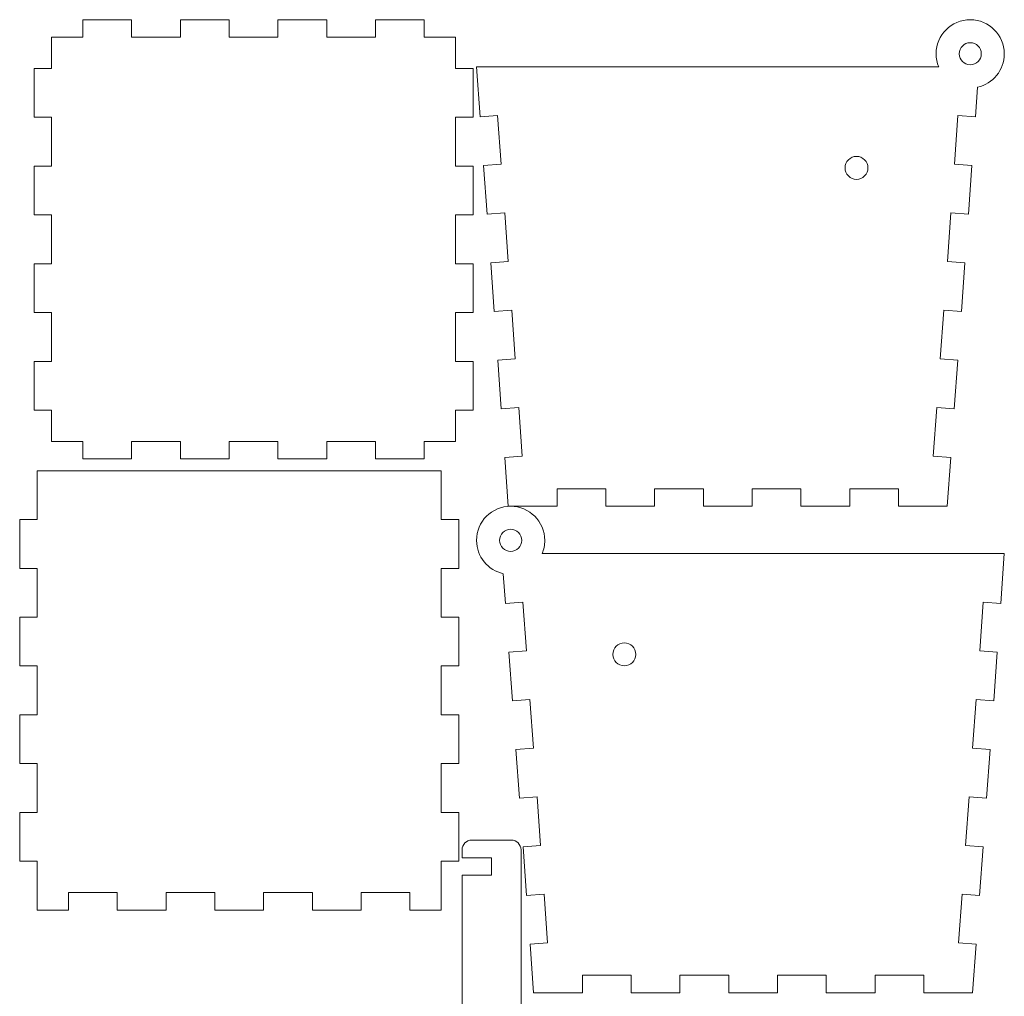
# Model space of a CAD drawing. Header units: centimetres. Extents: x -8.4 to 8.4, y -18.6 to 18.6.
# Tile 4 of 4: x -8.4 to 8.4, y 1.9 to 18.6. Entities that reach past the tile are written whole.
import ezdxf

# ---------------------------------------------------------------- set-up
doc = ezdxf.new("R2010")
doc.units = ezdxf.units.CM
doc.header["$MEASUREMENT"] = 0
doc.layers.add('layer 1', color=7, linetype='Continuous')

msp = doc.modelspace()

# ---------------------------------------------------------------- linework, layer by layer
at = {"layer": 'layer 1', "color": 242, "lineweight": 9}
for points, knots in [([(-0.96462, 14.39684), (-0.96462, 14.39684), (-0.66462, 14.39684), (-0.66462, 14.39684), (-0.66462, 14.39684), (-0.66462, 14.39684), (-0.66462, 13.5635), (-0.66462, 13.5635), (-0.66462, 13.5635), (-0.66462, 13.5635), (-0.96462, 13.5635), (-0.96462, 13.5635), (-0.96462, 13.5635), (-0.96462, 13.5635), (-0.96462, 12.73017), (-0.96462, 12.73017), (-0.96462, 12.73017), (-0.96462, 12.73017), (-0.66462, 12.73017), (-0.66462, 12.73017), (-0.66462, 12.73017), (-0.66462, 12.73017), (-0.66462, 11.89683), (-0.66462, 11.89683), (-0.66462, 11.89683), (-0.66462, 11.89683), (-0.96462, 11.89683), (-0.96462, 11.89683), (-0.96462, 11.89683), (-0.96462, 11.89683), (-0.96462, 11.36349), (-0.96462, 11.36349), (-0.96462, 11.36349), (-0.96462, 11.36349), (-1.49796, 11.36349), (-1.49796, 11.36349), (-1.49796, 11.36349), (-1.49796, 11.36349), (-1.49796, 11.06349), (-1.49796, 11.06349), (-1.49796, 11.06349), (-1.49796, 11.06349), (-2.33129, 11.06349), (-2.33129, 11.06349), (-2.33129, 11.06349), (-2.33129, 11.06349), (-2.33129, 11.36349), (-2.33129, 11.36349), (-2.33129, 11.36349), (-2.33129, 11.36349), (-3.16462, 11.36349), (-3.16462, 11.36349), (-3.16462, 11.36349), (-3.16462, 11.36349), (-3.16462, 11.06349), (-3.16462, 11.06349), (-3.16462, 11.06349), (-3.16462, 11.06349), (-3.99795, 11.06349), (-3.99795, 11.06349), (-3.99795, 11.06349), (-3.99795, 11.06349), (-3.99795, 11.36349), (-3.99795, 11.36349), (-3.99795, 11.36349), (-3.99795, 11.36349), (-4.83129, 11.36349), (-4.83129, 11.36349), (-4.83129, 11.36349), (-4.83129, 11.36349), (-4.83129, 11.06349), (-4.83129, 11.06349), (-4.83129, 11.06349), (-4.83129, 11.06349), (-5.66463, 11.06349), (-5.66463, 11.06349), (-5.66463, 11.06349), (-5.66463, 11.06349), (-5.66463, 11.36349), (-5.66463, 11.36349), (-5.66463, 11.36349), (-5.66463, 11.36349), (-6.49796, 11.36349), (-6.49796, 11.36349), (-6.49796, 11.36349), (-6.49796, 11.36349), (-6.49796, 11.06349), (-6.49796, 11.06349), (-6.49796, 11.06349), (-6.49796, 11.06349), (-7.33129, 11.06349), (-7.33129, 11.06349), (-7.33129, 11.06349), (-7.33129, 11.06349), (-7.33129, 11.36349), (-7.33129, 11.36349), (-7.33129, 11.36349), (-7.33129, 11.36349), (-7.86462, 11.36349), (-7.86462, 11.36349), (-7.86462, 11.36349), (-7.86462, 11.36349), (-7.86462, 11.89683), (-7.86462, 11.89683), (-7.86462, 11.89683), (-7.86462, 11.89683), (-8.16462, 11.89683), (-8.16462, 11.89683), (-8.16462, 11.89683), (-8.16462, 11.89683), (-8.16462, 12.73017), (-8.16462, 12.73017), (-8.16462, 12.73017), (-8.16462, 12.73017), (-7.86462, 12.73017), (-7.86462, 12.73017), (-7.86462, 12.73017), (-7.86462, 12.73017), (-7.86462, 13.5635), (-7.86462, 13.5635), (-7.86462, 13.5635), (-7.86462, 13.5635), (-8.16462, 13.5635), (-8.16462, 13.5635), (-8.16462, 13.5635), (-8.16462, 13.5635), (-8.16462, 14.39684), (-8.16462, 14.39684), (-8.16462, 14.39684), (-8.16462, 14.39684), (-7.86462, 14.39684), (-7.86462, 14.39684), (-7.86462, 14.39684), (-7.86462, 14.39684), (-7.86462, 15.23017), (-7.86462, 15.23017), (-7.86462, 15.23017), (-7.86462, 15.23017), (-8.16462, 15.23017), (-8.16462, 15.23017), (-8.16462, 15.23017), (-8.16462, 15.23017), (-8.16462, 16.0635), (-8.16462, 16.0635), (-8.16462, 16.0635), (-8.16462, 16.0635), (-7.86462, 16.0635), (-7.86462, 16.0635), (-7.86462, 16.0635), (-7.86462, 16.0635), (-7.86462, 16.89683), (-7.86462, 16.89683), (-7.86462, 16.89683), (-7.86462, 16.89683), (-8.16462, 16.89683), (-8.16462, 16.89683), (-8.16462, 16.89683), (-8.16462, 16.89683), (-8.16462, 17.73016), (-8.16462, 17.73016), (-8.16462, 17.73016), (-8.16462, 17.73016), (-7.86462, 17.73016), (-7.86462, 17.73016), (-7.86462, 17.73016), (-7.86462, 17.73016), (-7.86462, 18.26351), (-7.86462, 18.26351), (-7.86462, 18.26351), (-7.86462, 18.26351), (-7.33129, 18.26351), (-7.33129, 18.26351), (-7.33129, 18.26351), (-7.33129, 18.26351), (-7.33129, 18.56349), (-7.33129, 18.56349), (-7.33129, 18.56349), (-7.33129, 18.56349), (-6.49796, 18.56349), (-6.49796, 18.56349), (-6.49796, 18.56349), (-6.49796, 18.56349), (-6.49796, 18.26351), (-6.49796, 18.26351), (-6.49796, 18.26351), (-6.49796, 18.26351), (-5.66463, 18.26351), (-5.66463, 18.26351), (-5.66463, 18.26351), (-5.66463, 18.26351), (-5.66463, 18.56349), (-5.66463, 18.56349), (-5.66463, 18.56349), (-5.66463, 18.56349), (-4.83129, 18.56349), (-4.83129, 18.56349), (-4.83129, 18.56349), (-4.83129, 18.56349), (-4.83129, 18.26351), (-4.83129, 18.26351), (-4.83129, 18.26351), (-4.83129, 18.26351), (-3.99795, 18.26351), (-3.99795, 18.26351), (-3.99795, 18.26351), (-3.99795, 18.26351), (-3.99795, 18.56349), (-3.99795, 18.56349), (-3.99795, 18.56349), (-3.99795, 18.56349), (-3.16462, 18.56349), (-3.16462, 18.56349), (-3.16462, 18.56349), (-3.16462, 18.56349), (-3.16462, 18.26351), (-3.16462, 18.26351), (-3.16462, 18.26351), (-3.16462, 18.26351), (-2.33129, 18.26351), (-2.33129, 18.26351), (-2.33129, 18.26351), (-2.33129, 18.26351), (-2.33129, 18.56349), (-2.33129, 18.56349), (-2.33129, 18.56349), (-2.33129, 18.56349), (-1.49796, 18.56349), (-1.49796, 18.56349), (-1.49796, 18.56349), (-1.49796, 18.56349), (-1.49796, 18.26351), (-1.49796, 18.26351), (-1.49796, 18.26351), (-1.49796, 18.26351), (-0.96462, 18.26351), (-0.96462, 18.26351), (-0.96462, 18.26351), (-0.96462, 18.26351), (-0.96462, 17.73016), (-0.96462, 17.73016), (-0.96462, 17.73016), (-0.96462, 17.73016), (-0.66462, 17.73016), (-0.66462, 17.73016), (-0.66462, 17.73016), (-0.66462, 17.73016), (-0.66462, 16.89683), (-0.66462, 16.89683), (-0.66462, 16.89683), (-0.66462, 16.89683), (-0.96462, 16.89683), (-0.96462, 16.89683), (-0.96462, 16.89683), (-0.96462, 16.89683), (-0.96462, 16.0635), (-0.96462, 16.0635), (-0.96462, 16.0635), (-0.96462, 16.0635), (-0.66462, 16.0635), (-0.66462, 16.0635), (-0.66462, 16.0635), (-0.66462, 16.0635), (-0.66462, 15.23017), (-0.66462, 15.23017), (-0.66462, 15.23017), (-0.66462, 15.23017), (-0.96462, 15.23017), (-0.96462, 15.23017), (-0.96462, 15.23017), (-0.96462, 15.23017), (-0.96462, 14.39684), (-0.96462, 14.39684)], [0, 0, 0, 0, 0.01449275, 0.01449275, 0.01449275, 0.01449275, 0.02898551, 0.02898551, 0.02898551, 0.02898551, 0.04347826, 0.04347826, 0.04347826, 0.04347826, 0.05797101, 0.05797101, 0.05797101, 0.05797101, 0.07246377, 0.07246377, 0.07246377, 0.07246377, 0.08695652, 0.08695652, 0.08695652, 0.08695652, 0.10144928, 0.10144928, 0.10144928, 0.10144928, 0.11594203, 0.11594203, 0.11594203, 0.11594203, 0.13043478, 0.13043478, 0.13043478, 0.13043478, 0.14492754, 0.14492754, 0.14492754, 0.14492754, 0.15942029, 0.15942029, 0.15942029, 0.15942029, 0.17391304, 0.17391304, 0.17391304, 0.17391304, 0.1884058, 0.1884058, 0.1884058, 0.1884058, 0.20289855, 0.20289855, 0.20289855, 0.20289855, 0.2173913, 0.2173913, 0.2173913, 0.2173913, 0.23188406, 0.23188406, 0.23188406, 0.23188406, 0.24637681, 0.24637681, 0.24637681, 0.24637681, 0.26086957, 0.26086957, 0.26086957, 0.26086957, 0.27536232, 0.27536232, 0.27536232, 0.27536232, 0.28985507, 0.28985507, 0.28985507, 0.28985507, 0.30434783, 0.30434783, 0.30434783, 0.30434783, 0.31884058, 0.31884058, 0.31884058, 0.31884058, 0.33333333, 0.33333333, 0.33333333, 0.33333333, 0.34782609, 0.34782609, 0.34782609, 0.34782609, 0.36231884, 0.36231884, 0.36231884, 0.36231884, 0.37681159, 0.37681159, 0.37681159, 0.37681159, 0.39130435, 0.39130435, 0.39130435, 0.39130435, 0.4057971, 0.4057971, 0.4057971, 0.4057971, 0.42028986, 0.42028986, 0.42028986, 0.42028986, 0.43478261, 0.43478261, 0.43478261, 0.43478261, 0.44927536, 0.44927536, 0.44927536, 0.44927536, 0.46376812, 0.46376812, 0.46376812, 0.46376812, 0.47826087, 0.47826087, 0.47826087, 0.47826087, 0.49275362, 0.49275362, 0.49275362, 0.49275362, 0.50724638, 0.50724638, 0.50724638, 0.50724638, 0.52173913, 0.52173913, 0.52173913, 0.52173913, 0.53623188, 0.53623188, 0.53623188, 0.53623188, 0.55072464, 0.55072464, 0.55072464, 0.55072464, 0.56521739, 0.56521739, 0.56521739, 0.56521739, 0.57971014, 0.57971014, 0.57971014, 0.57971014, 0.5942029, 0.5942029, 0.5942029, 0.5942029, 0.60869565, 0.60869565, 0.60869565, 0.60869565, 0.62318841, 0.62318841, 0.62318841, 0.62318841, 0.63768116, 0.63768116, 0.63768116, 0.63768116, 0.65217391, 0.65217391, 0.65217391, 0.65217391, 0.66666667, 0.66666667, 0.66666667, 0.66666667, 0.68115942, 0.68115942, 0.68115942, 0.68115942, 0.69565217, 0.69565217, 0.69565217, 0.69565217, 0.71014493, 0.71014493, 0.71014493, 0.71014493, 0.72463768, 0.72463768, 0.72463768, 0.72463768, 0.73913043, 0.73913043, 0.73913043, 0.73913043, 0.75362319, 0.75362319, 0.75362319, 0.75362319, 0.76811594, 0.76811594, 0.76811594, 0.76811594, 0.7826087, 0.7826087, 0.7826087, 0.7826087, 0.79710145, 0.79710145, 0.79710145, 0.79710145, 0.8115942, 0.8115942, 0.8115942, 0.8115942, 0.82608696, 0.82608696, 0.82608696, 0.82608696, 0.84057971, 0.84057971, 0.84057971, 0.84057971, 0.85507246, 0.85507246, 0.85507246, 0.85507246, 0.86956522, 0.86956522, 0.86956522, 0.86956522, 0.88405797, 0.88405797, 0.88405797, 0.88405797, 0.89855072, 0.89855072, 0.89855072, 0.89855072, 0.91304348, 0.91304348, 0.91304348, 0.91304348, 0.92753623, 0.92753623, 0.92753623, 0.92753623, 0.94202899, 0.94202899, 0.94202899, 0.94202899, 0.95652174, 0.95652174, 0.95652174, 0.95652174, 0.97101449, 0.97101449, 0.97101449, 0.97101449, 1, 1, 1, 1]), ([(7.95245, 17.41198), (7.95245, 17.41198), (7.91595, 16.90532), (7.91595, 16.90532), (7.91595, 16.90532), (7.91595, 16.90532), (7.61673, 16.92692), (7.61673, 16.92692), (7.61673, 16.92692), (7.61673, 16.92692), (7.5567, 16.09576), (7.5567, 16.09576), (7.5567, 16.09576), (7.5567, 16.09576), (7.85592, 16.07414), (7.85592, 16.07414), (7.85592, 16.07414), (7.85592, 16.07414), (7.79589, 15.24298), (7.79589, 15.24298), (7.79589, 15.24298), (7.79589, 15.24298), (7.49667, 15.26458), (7.49667, 15.26458), (7.49667, 15.26458), (7.49667, 15.26458), (7.43665, 14.43342), (7.43665, 14.43342), (7.43665, 14.43342), (7.43665, 14.43342), (7.73587, 14.41181), (7.73587, 14.41181), (7.73587, 14.41181), (7.73587, 14.41181), (7.67584, 13.58064), (7.67584, 13.58064), (7.67584, 13.58064), (7.67584, 13.58064), (7.37662, 13.60226), (7.37662, 13.60226), (7.37662, 13.60226), (7.37662, 13.60226), (7.31659, 12.77108), (7.31659, 12.77108), (7.31659, 12.77108), (7.31659, 12.77108), (7.61581, 12.74948), (7.61581, 12.74948), (7.61581, 12.74948), (7.61581, 12.74948), (7.55577, 11.91831), (7.55577, 11.91831), (7.55577, 11.91831), (7.55577, 11.91831), (7.25656, 11.93992), (7.25656, 11.93992), (7.25656, 11.93992), (7.25656, 11.93992), (7.19654, 11.10875), (7.19654, 11.10875), (7.19654, 11.10875), (7.19654, 11.10875), (7.49576, 11.08713), (7.49576, 11.08713), (7.49576, 11.08713), (7.49576, 11.08713), (7.43573, 10.25597), (7.43573, 10.25597), (7.43573, 10.25597), (7.43573, 10.25597), (7.13573, 10.25597), (7.13573, 10.25597), (7.13573, 10.25597), (7.13573, 10.25597), (6.60239, 10.25597), (6.60239, 10.25597), (6.60239, 10.25597), (6.60239, 10.25597), (6.60239, 10.55597), (6.60239, 10.55597), (6.60239, 10.55597), (6.60239, 10.55597), (5.76906, 10.55597), (5.76906, 10.55597), (5.76906, 10.55597), (5.76906, 10.55597), (5.76906, 10.25597), (5.76906, 10.25597), (5.76906, 10.25597), (5.76906, 10.25597), (4.93573, 10.25597), (4.93573, 10.25597), (4.93573, 10.25597), (4.93573, 10.25597), (4.93573, 10.55597), (4.93573, 10.55597), (4.93573, 10.55597), (4.93573, 10.55597), (4.1024, 10.55597), (4.1024, 10.55597), (4.1024, 10.55597), (4.1024, 10.55597), (4.1024, 10.25597), (4.1024, 10.25597), (4.1024, 10.25597), (4.1024, 10.25597), (3.26906, 10.25597), (3.26906, 10.25597), (3.26906, 10.25597), (3.26906, 10.25597), (3.26906, 10.55597), (3.26906, 10.55597), (3.26906, 10.55597), (3.26906, 10.55597), (2.43572, 10.55597), (2.43572, 10.55597), (2.43572, 10.55597), (2.43572, 10.55597), (2.43572, 10.25597), (2.43572, 10.25597), (2.43572, 10.25597), (2.43572, 10.25597), (1.60239, 10.25597), (1.60239, 10.25597), (1.60239, 10.25597), (1.60239, 10.25597), (1.60239, 10.55597), (1.60239, 10.55597), (1.60239, 10.55597), (1.60239, 10.55597), (0.76906, 10.55597), (0.76906, 10.55597), (0.76906, 10.55597), (0.76906, 10.55597), (0.76906, 10.25597), (0.76906, 10.25597), (0.76906, 10.25597), (0.76906, 10.25597), (0.23573, 10.25597), (0.23573, 10.25597), (0.23573, 10.25597), (0.23573, 10.25597), (-0.06428, 10.25597), (-0.06428, 10.25597), (-0.06428, 10.25597), (-0.06428, 10.25597), (-0.12431, 11.08713), (-0.12431, 11.08713), (-0.12431, 11.08713), (-0.12431, 11.08713), (0.17492, 11.10875), (0.17492, 11.10875), (0.17492, 11.10875), (0.17492, 11.10875), (0.11489, 11.93992), (0.11489, 11.93992), (0.11489, 11.93992), (0.11489, 11.93992), (-0.18432, 11.91831), (-0.18432, 11.91831), (-0.18432, 11.91831), (-0.18432, 11.91831), (-0.24436, 12.74948), (-0.24436, 12.74948), (-0.24436, 12.74948), (-0.24436, 12.74948), (0.05486, 12.77108), (0.05486, 12.77108), (0.05486, 12.77108), (0.05486, 12.77108), (-0.00517, 13.60226), (-0.00517, 13.60226), (-0.00517, 13.60226), (-0.00517, 13.60226), (-0.30439, 13.58064), (-0.30439, 13.58064), (-0.30439, 13.58064), (-0.30439, 13.58064), (-0.36442, 14.41181), (-0.36442, 14.41181), (-0.36442, 14.41181), (-0.36442, 14.41181), (-0.0652, 14.43342), (-0.0652, 14.43342), (-0.0652, 14.43342), (-0.0652, 14.43342), (-0.12522, 15.26458), (-0.12522, 15.26458), (-0.12522, 15.26458), (-0.12522, 15.26458), (-0.42444, 15.24298), (-0.42444, 15.24298), (-0.42444, 15.24298), (-0.42444, 15.24298), (-0.48447, 16.07414), (-0.48447, 16.07414), (-0.48447, 16.07414), (-0.48447, 16.07414), (-0.18525, 16.09576), (-0.18525, 16.09576), (-0.18525, 16.09576), (-0.18525, 16.09576), (-0.24528, 16.92692), (-0.24528, 16.92692), (-0.24528, 16.92692), (-0.24528, 16.92692), (-0.5445, 16.90532), (-0.5445, 16.90532), (-0.5445, 16.90532), (-0.5445, 16.90532), (-0.60577, 17.75597), (-0.60577, 17.75597), (-0.60577, 17.75597), (-0.60577, 17.75597), (-0.06428, 17.75597), (-0.06428, 17.75597), (-0.06428, 17.75597), (-0.06428, 17.75597), (7.28976, 17.75597), (7.28976, 17.75597), (7.28976, 17.75597), (7.26074, 17.82519), (7.24469, 17.9012), (7.24469, 17.98097), (7.24469, 17.98097), (7.24469, 18.30269), (7.5055, 18.56349), (7.82722, 18.56349), (7.82722, 18.56349), (8.14894, 18.56349), (8.40974, 18.30269), (8.40974, 17.98097), (8.40974, 17.98097), (8.40974, 17.70224), (8.21397, 17.46928), (7.95245, 17.41198)], [0, 0, 0, 0, 0.01666667, 0.01666667, 0.01666667, 0.01666667, 0.03333333, 0.03333333, 0.03333333, 0.03333333, 0.05, 0.05, 0.05, 0.05, 0.06666667, 0.06666667, 0.06666667, 0.06666667, 0.08333333, 0.08333333, 0.08333333, 0.08333333, 0.1, 0.1, 0.1, 0.1, 0.11666667, 0.11666667, 0.11666667, 0.11666667, 0.13333333, 0.13333333, 0.13333333, 0.13333333, 0.15, 0.15, 0.15, 0.15, 0.16666667, 0.16666667, 0.16666667, 0.16666667, 0.18333333, 0.18333333, 0.18333333, 0.18333333, 0.2, 0.2, 0.2, 0.2, 0.21666667, 0.21666667, 0.21666667, 0.21666667, 0.23333333, 0.23333333, 0.23333333, 0.23333333, 0.25, 0.25, 0.25, 0.25, 0.26666667, 0.26666667, 0.26666667, 0.26666667, 0.28333333, 0.28333333, 0.28333333, 0.28333333, 0.3, 0.3, 0.3, 0.3, 0.31666667, 0.31666667, 0.31666667, 0.31666667, 0.33333333, 0.33333333, 0.33333333, 0.33333333, 0.35, 0.35, 0.35, 0.35, 0.36666667, 0.36666667, 0.36666667, 0.36666667, 0.38333333, 0.38333333, 0.38333333, 0.38333333, 0.4, 0.4, 0.4, 0.4, 0.41666667, 0.41666667, 0.41666667, 0.41666667, 0.43333333, 0.43333333, 0.43333333, 0.43333333, 0.45, 0.45, 0.45, 0.45, 0.46666667, 0.46666667, 0.46666667, 0.46666667, 0.48333333, 0.48333333, 0.48333333, 0.48333333, 0.5, 0.5, 0.5, 0.5, 0.51666667, 0.51666667, 0.51666667, 0.51666667, 0.53333333, 0.53333333, 0.53333333, 0.53333333, 0.55, 0.55, 0.55, 0.55, 0.56666667, 0.56666667, 0.56666667, 0.56666667, 0.58333333, 0.58333333, 0.58333333, 0.58333333, 0.6, 0.6, 0.6, 0.6, 0.61666667, 0.61666667, 0.61666667, 0.61666667, 0.63333333, 0.63333333, 0.63333333, 0.63333333, 0.65, 0.65, 0.65, 0.65, 0.66666667, 0.66666667, 0.66666667, 0.66666667, 0.68333333, 0.68333333, 0.68333333, 0.68333333, 0.7, 0.7, 0.7, 0.7, 0.71666667, 0.71666667, 0.71666667, 0.71666667, 0.73333333, 0.73333333, 0.73333333, 0.73333333, 0.75, 0.75, 0.75, 0.75, 0.76666667, 0.76666667, 0.76666667, 0.76666667, 0.78333333, 0.78333333, 0.78333333, 0.78333333, 0.8, 0.8, 0.8, 0.8, 0.81666667, 0.81666667, 0.81666667, 0.81666667, 0.83333333, 0.83333333, 0.83333333, 0.83333333, 0.85, 0.85, 0.85, 0.85, 0.86666667, 0.86666667, 0.86666667, 0.86666667, 0.88333333, 0.88333333, 0.88333333, 0.88333333, 0.9, 0.9, 0.9, 0.9, 0.91666667, 0.91666667, 0.91666667, 0.91666667, 0.93333333, 0.93333333, 0.93333333, 0.93333333, 0.95, 0.95, 0.95, 0.95, 0.96666667, 0.96666667, 0.96666667, 0.96666667, 1, 1, 1, 1]), ([(7.82722, 18.16958), (7.72305, 18.16958), (7.6386, 18.08513), (7.6386, 17.98097), (7.6386, 17.98097), (7.6386, 17.8768), (7.72305, 17.79235), (7.82722, 17.79235), (7.82722, 17.79235), (7.93139, 17.79235), (8.01584, 17.8768), (8.01584, 17.98097), (8.01584, 17.98097), (8.01584, 18.08513), (7.93139, 18.16958), (7.82722, 18.16958)], [0, 0, 0, 0, 0.2, 0.2, 0.2, 0.2, 0.4, 0.4, 0.4, 0.4, 0.6, 0.6, 0.6, 0.6, 1, 1, 1, 1]), ([(5.88485, 16.22971), (5.77663, 16.22971), (5.68889, 16.14197), (5.68889, 16.03376), (5.68889, 16.03376), (5.68889, 15.92554), (5.77663, 15.8378), (5.88485, 15.8378), (5.88485, 15.8378), (5.99306, 15.8378), (6.0808, 15.92554), (6.0808, 16.03376), (6.0808, 16.03376), (6.0808, 16.14197), (5.99306, 16.22971), (5.88485, 16.22971)], [0, 0, 0, 0, 0.2, 0.2, 0.2, 0.2, 0.4, 0.4, 0.4, 0.4, 0.6, 0.6, 0.6, 0.6, 1, 1, 1, 1]), ([(-1.20973, 10.86153), (-1.20973, 10.86153), (-1.20973, 10.02819), (-1.20973, 10.02819), (-1.20973, 10.02819), (-1.20973, 10.02819), (-0.90974, 10.02819), (-0.90974, 10.02819), (-0.90974, 10.02819), (-0.90974, 10.02819), (-0.90974, 9.19486), (-0.90974, 9.19486), (-0.90974, 9.19486), (-0.90974, 9.19486), (-1.20973, 9.19486), (-1.20973, 9.19486), (-1.20973, 9.19486), (-1.20973, 9.19486), (-1.20973, 8.36153), (-1.20973, 8.36153), (-1.20973, 8.36153), (-1.20973, 8.36153), (-0.90974, 8.36153), (-0.90974, 8.36153), (-0.90974, 8.36153), (-0.90974, 8.36153), (-0.90974, 7.52819), (-0.90974, 7.52819), (-0.90974, 7.52819), (-0.90974, 7.52819), (-1.20973, 7.52819), (-1.20973, 7.52819), (-1.20973, 7.52819), (-1.20973, 7.52819), (-1.20973, 6.69486), (-1.20973, 6.69486), (-1.20973, 6.69486), (-1.20973, 6.69486), (-0.90974, 6.69486), (-0.90974, 6.69486), (-0.90974, 6.69486), (-0.90974, 6.69486), (-0.90974, 5.86153), (-0.90974, 5.86153), (-0.90974, 5.86153), (-0.90974, 5.86153), (-1.20973, 5.86153), (-1.20973, 5.86153), (-1.20973, 5.86153), (-1.20973, 5.86153), (-1.20973, 5.0282), (-1.20973, 5.0282), (-1.20973, 5.0282), (-1.20973, 5.0282), (-0.90974, 5.0282), (-0.90974, 5.0282), (-0.90974, 5.0282), (-0.90974, 5.0282), (-0.90974, 4.19486), (-0.90974, 4.19486), (-0.90974, 4.19486), (-0.90974, 4.19486), (-1.20973, 4.19486), (-1.20973, 4.19486), (-1.20973, 4.19486), (-1.20973, 4.19486), (-1.20973, 3.36153), (-1.20973, 3.36153), (-1.20973, 3.36153), (-1.20973, 3.36153), (-1.32641, 3.36153), (-1.32641, 3.36153), (-1.32641, 3.36153), (-1.32641, 3.36153), (-1.74306, 3.36153), (-1.74306, 3.36153), (-1.74306, 3.36153), (-1.74306, 3.36153), (-1.74308, 3.36153), (-1.74308, 3.36153), (-1.74308, 3.36153), (-1.74308, 3.36153), (-1.74308, 3.66153), (-1.74308, 3.66153), (-1.74308, 3.66153), (-1.74308, 3.66153), (-2.57639, 3.66153), (-2.57639, 3.66153), (-2.57639, 3.66153), (-2.57639, 3.66153), (-2.57639, 3.36153), (-2.57639, 3.36153), (-2.57639, 3.36153), (-2.57639, 3.36153), (-2.57641, 3.36153), (-2.57641, 3.36153), (-2.57641, 3.36153), (-2.57641, 3.36153), (-3.40973, 3.36153), (-3.40973, 3.36153), (-3.40973, 3.36153), (-3.40973, 3.36153), (-3.40974, 3.36153), (-3.40974, 3.36153), (-3.40974, 3.36153), (-3.40974, 3.36153), (-3.40974, 3.66153), (-3.40974, 3.66153), (-3.40974, 3.66153), (-3.40974, 3.66153), (-4.24306, 3.66153), (-4.24306, 3.66153), (-4.24306, 3.66153), (-4.24306, 3.66153), (-4.24306, 3.36153), (-4.24306, 3.36153), (-4.24306, 3.36153), (-4.24306, 3.36153), (-4.24307, 3.36153), (-4.24307, 3.36153), (-4.24307, 3.36153), (-4.24307, 3.36153), (-5.0764, 3.36153), (-5.0764, 3.36153), (-5.0764, 3.36153), (-5.0764, 3.36153), (-5.07641, 3.36153), (-5.07641, 3.36153), (-5.07641, 3.36153), (-5.07641, 3.36153), (-5.07641, 3.66153), (-5.07641, 3.66153), (-5.07641, 3.66153), (-5.07641, 3.66153), (-5.90973, 3.66153), (-5.90973, 3.66153), (-5.90973, 3.66153), (-5.90973, 3.66153), (-5.90973, 3.36153), (-5.90973, 3.36153), (-5.90973, 3.36153), (-5.90973, 3.36153), (-5.90975, 3.36153), (-5.90975, 3.36153), (-5.90975, 3.36153), (-5.90975, 3.36153), (-6.74306, 3.36153), (-6.74306, 3.36153), (-6.74306, 3.36153), (-6.74306, 3.36153), (-6.74308, 3.36153), (-6.74308, 3.36153), (-6.74308, 3.36153), (-6.74308, 3.36153), (-6.74308, 3.66153), (-6.74308, 3.66153), (-6.74308, 3.66153), (-6.74308, 3.66153), (-7.5764, 3.66153), (-7.5764, 3.66153), (-7.5764, 3.66153), (-7.5764, 3.66153), (-7.5764, 3.36153), (-7.5764, 3.36153), (-7.5764, 3.36153), (-7.5764, 3.36153), (-7.57641, 3.36153), (-7.57641, 3.36153), (-7.57641, 3.36153), (-7.57641, 3.36153), (-7.84308, 3.36153), (-7.84308, 3.36153), (-7.84308, 3.36153), (-7.84308, 3.36153), (-8.10974, 3.36153), (-8.10974, 3.36153), (-8.10974, 3.36153), (-8.10974, 3.36153), (-8.10974, 4.19486), (-8.10974, 4.19486), (-8.10974, 4.19486), (-8.10974, 4.19486), (-8.40974, 4.19486), (-8.40974, 4.19486), (-8.40974, 4.19486), (-8.40974, 4.19486), (-8.40974, 5.0282), (-8.40974, 5.0282), (-8.40974, 5.0282), (-8.40974, 5.0282), (-8.10974, 5.0282), (-8.10974, 5.0282), (-8.10974, 5.0282), (-8.10974, 5.0282), (-8.10974, 5.86153), (-8.10974, 5.86153), (-8.10974, 5.86153), (-8.10974, 5.86153), (-8.40974, 5.86153), (-8.40974, 5.86153), (-8.40974, 5.86153), (-8.40974, 5.86153), (-8.40974, 6.69486), (-8.40974, 6.69486), (-8.40974, 6.69486), (-8.40974, 6.69486), (-8.10974, 6.69486), (-8.10974, 6.69486), (-8.10974, 6.69486), (-8.10974, 6.69486), (-8.10974, 7.52819), (-8.10974, 7.52819), (-8.10974, 7.52819), (-8.10974, 7.52819), (-8.40974, 7.52819), (-8.40974, 7.52819), (-8.40974, 7.52819), (-8.40974, 7.52819), (-8.40974, 8.36153), (-8.40974, 8.36153), (-8.40974, 8.36153), (-8.40974, 8.36153), (-8.10974, 8.36153), (-8.10974, 8.36153), (-8.10974, 8.36153), (-8.10974, 8.36153), (-8.10974, 9.19486), (-8.10974, 9.19486), (-8.10974, 9.19486), (-8.10974, 9.19486), (-8.40974, 9.19486), (-8.40974, 9.19486), (-8.40974, 9.19486), (-8.40974, 9.19486), (-8.40974, 10.02819), (-8.40974, 10.02819), (-8.40974, 10.02819), (-8.40974, 10.02819), (-8.10974, 10.02819), (-8.10974, 10.02819), (-8.10974, 10.02819), (-8.10974, 10.02819), (-8.10974, 10.86153), (-8.10974, 10.86153), (-8.10974, 10.86153), (-5.77247, 10.86153), (-3.61267, 10.86153), (-1.32641, 10.86153), (-1.32641, 10.86153), (-1.32641, 10.86153), (-1.20973, 10.86153), (-1.20973, 10.86153)], [0, 0, 0, 0, 0.015625, 0.015625, 0.015625, 0.015625, 0.03125, 0.03125, 0.03125, 0.03125, 0.046875, 0.046875, 0.046875, 0.046875, 0.0625, 0.0625, 0.0625, 0.0625, 0.078125, 0.078125, 0.078125, 0.078125, 0.09375, 0.09375, 0.09375, 0.09375, 0.109375, 0.109375, 0.109375, 0.109375, 0.125, 0.125, 0.125, 0.125, 0.140625, 0.140625, 0.140625, 0.140625, 0.15625, 0.15625, 0.15625, 0.15625, 0.171875, 0.171875, 0.171875, 0.171875, 0.1875, 0.1875, 0.1875, 0.1875, 0.203125, 0.203125, 0.203125, 0.203125, 0.21875, 0.21875, 0.21875, 0.21875, 0.234375, 0.234375, 0.234375, 0.234375, 0.25, 0.25, 0.25, 0.25, 0.265625, 0.265625, 0.265625, 0.265625, 0.28125, 0.28125, 0.28125, 0.28125, 0.296875, 0.296875, 0.296875, 0.296875, 0.3125, 0.3125, 0.3125, 0.3125, 0.328125, 0.328125, 0.328125, 0.328125, 0.34375, 0.34375, 0.34375, 0.34375, 0.359375, 0.359375, 0.359375, 0.359375, 0.375, 0.375, 0.375, 0.375, 0.390625, 0.390625, 0.390625, 0.390625, 0.40625, 0.40625, 0.40625, 0.40625, 0.421875, 0.421875, 0.421875, 0.421875, 0.4375, 0.4375, 0.4375, 0.4375, 0.453125, 0.453125, 0.453125, 0.453125, 0.46875, 0.46875, 0.46875, 0.46875, 0.484375, 0.484375, 0.484375, 0.484375, 0.5, 0.5, 0.5, 0.5, 0.515625, 0.515625, 0.515625, 0.515625, 0.53125, 0.53125, 0.53125, 0.53125, 0.546875, 0.546875, 0.546875, 0.546875, 0.5625, 0.5625, 0.5625, 0.5625, 0.578125, 0.578125, 0.578125, 0.578125, 0.59375, 0.59375, 0.59375, 0.59375, 0.609375, 0.609375, 0.609375, 0.609375, 0.625, 0.625, 0.625, 0.625, 0.640625, 0.640625, 0.640625, 0.640625, 0.65625, 0.65625, 0.65625, 0.65625, 0.671875, 0.671875, 0.671875, 0.671875, 0.6875, 0.6875, 0.6875, 0.6875, 0.703125, 0.703125, 0.703125, 0.703125, 0.71875, 0.71875, 0.71875, 0.71875, 0.734375, 0.734375, 0.734375, 0.734375, 0.75, 0.75, 0.75, 0.75, 0.765625, 0.765625, 0.765625, 0.765625, 0.78125, 0.78125, 0.78125, 0.78125, 0.796875, 0.796875, 0.796875, 0.796875, 0.8125, 0.8125, 0.8125, 0.8125, 0.828125, 0.828125, 0.828125, 0.828125, 0.84375, 0.84375, 0.84375, 0.84375, 0.859375, 0.859375, 0.859375, 0.859375, 0.875, 0.875, 0.875, 0.875, 0.890625, 0.890625, 0.890625, 0.890625, 0.90625, 0.90625, 0.90625, 0.90625, 0.921875, 0.921875, 0.921875, 0.921875, 0.9375, 0.9375, 0.9375, 0.9375, 0.953125, 0.953125, 0.953125, 0.953125, 0.96875, 0.96875, 0.96875, 0.96875, 1, 1, 1, 1]), ([(-0.14847, 9.10446), (-0.14847, 9.10446), (-0.11198, 8.5978), (-0.11198, 8.5978), (-0.11198, 8.5978), (-0.11198, 8.5978), (0.18725, 8.61941), (0.18725, 8.61941), (0.18725, 8.61941), (0.18725, 8.61941), (0.24728, 7.78824), (0.24728, 7.78824), (0.24728, 7.78824), (0.24728, 7.78824), (-0.05195, 7.76663), (-0.05195, 7.76663), (-0.05195, 7.76663), (-0.05195, 7.76663), (0.00809, 6.93546), (0.00809, 6.93546), (0.00809, 6.93546), (0.00809, 6.93546), (0.30731, 6.95706), (0.30731, 6.95706), (0.30731, 6.95706), (0.30731, 6.95706), (0.36733, 6.1259), (0.36733, 6.1259), (0.36733, 6.1259), (0.36733, 6.1259), (0.06811, 6.1043), (0.06811, 6.1043), (0.06811, 6.1043), (0.06811, 6.1043), (0.12814, 5.27312), (0.12814, 5.27312), (0.12814, 5.27312), (0.12814, 5.27312), (0.42736, 5.29474), (0.42736, 5.29474), (0.42736, 5.29474), (0.42736, 5.29474), (0.48739, 4.46357), (0.48739, 4.46357), (0.48739, 4.46357), (0.48739, 4.46357), (0.18817, 4.44196), (0.18817, 4.44196), (0.18817, 4.44196), (0.18817, 4.44196), (0.24821, 3.61079), (0.24821, 3.61079), (0.24821, 3.61079), (0.24821, 3.61079), (0.54742, 3.6324), (0.54742, 3.6324), (0.54742, 3.6324), (0.54742, 3.6324), (0.60744, 2.80123), (0.60744, 2.80123), (0.60744, 2.80123), (0.60744, 2.80123), (0.30822, 2.77961), (0.30822, 2.77961), (0.30822, 2.77961), (0.30822, 2.77961), (0.36825, 1.94846), (0.36825, 1.94846), (0.36825, 1.94846), (0.36825, 1.94846), (0.66825, 1.94846), (0.66825, 1.94846), (0.66825, 1.94846), (0.66825, 1.94846), (1.20158, 1.94846), (1.20158, 1.94846), (1.20158, 1.94846), (1.20158, 1.94846), (1.20158, 2.24846), (1.20158, 2.24846), (1.20158, 2.24846), (1.20158, 2.24846), (2.03492, 2.24846), (2.03492, 2.24846), (2.03492, 2.24846), (2.03492, 2.24846), (2.03492, 1.94846), (2.03492, 1.94846), (2.03492, 1.94846), (2.03492, 1.94846), (2.86825, 1.94846), (2.86825, 1.94846), (2.86825, 1.94846), (2.86825, 1.94846), (2.86825, 2.24846), (2.86825, 2.24846), (2.86825, 2.24846), (2.86825, 2.24846), (3.70158, 2.24846), (3.70158, 2.24846), (3.70158, 2.24846), (3.70158, 2.24846), (3.70158, 1.94846), (3.70158, 1.94846), (3.70158, 1.94846), (3.70158, 1.94846), (4.53492, 1.94846), (4.53492, 1.94846), (4.53492, 1.94846), (4.53492, 1.94846), (4.53492, 2.24846), (4.53492, 2.24846), (4.53492, 2.24846), (4.53492, 2.24846), (5.36825, 2.24846), (5.36825, 2.24846), (5.36825, 2.24846), (5.36825, 2.24846), (5.36825, 1.94846), (5.36825, 1.94846), (5.36825, 1.94846), (5.36825, 1.94846), (6.20159, 1.94846), (6.20159, 1.94846), (6.20159, 1.94846), (6.20159, 1.94846), (6.20159, 2.24846), (6.20159, 2.24846), (6.20159, 2.24846), (6.20159, 2.24846), (7.03492, 2.24846), (7.03492, 2.24846), (7.03492, 2.24846), (7.03492, 2.24846), (7.03492, 1.94846), (7.03492, 1.94846), (7.03492, 1.94846), (7.03492, 1.94846), (7.56825, 1.94846), (7.56825, 1.94846), (7.56825, 1.94846), (7.56825, 1.94846), (7.86825, 1.94846), (7.86825, 1.94846), (7.86825, 1.94846), (7.86825, 1.94846), (7.92828, 2.77961), (7.92828, 2.77961), (7.92828, 2.77961), (7.92828, 2.77961), (7.62906, 2.80123), (7.62906, 2.80123), (7.62906, 2.80123), (7.62906, 2.80123), (7.68908, 3.6324), (7.68908, 3.6324), (7.68908, 3.6324), (7.68908, 3.6324), (7.9883, 3.61079), (7.9883, 3.61079), (7.9883, 3.61079), (7.9883, 3.61079), (8.04833, 4.44196), (8.04833, 4.44196), (8.04833, 4.44196), (8.04833, 4.44196), (7.74911, 4.46357), (7.74911, 4.46357), (7.74911, 4.46357), (7.74911, 4.46357), (7.80914, 5.29474), (7.80914, 5.29474), (7.80914, 5.29474), (7.80914, 5.29474), (8.10836, 5.27312), (8.10836, 5.27312), (8.10836, 5.27312), (8.10836, 5.27312), (8.16839, 6.1043), (8.16839, 6.1043), (8.16839, 6.1043), (8.16839, 6.1043), (7.86917, 6.1259), (7.86917, 6.1259), (7.86917, 6.1259), (7.86917, 6.1259), (7.9292, 6.95706), (7.9292, 6.95706), (7.9292, 6.95706), (7.9292, 6.95706), (8.22842, 6.93546), (8.22842, 6.93546), (8.22842, 6.93546), (8.22842, 6.93546), (8.28845, 7.76663), (8.28845, 7.76663), (8.28845, 7.76663), (8.28845, 7.76663), (7.98923, 7.78824), (7.98923, 7.78824), (7.98923, 7.78824), (7.98923, 7.78824), (8.04926, 8.61941), (8.04926, 8.61941), (8.04926, 8.61941), (8.04926, 8.61941), (8.34848, 8.5978), (8.34848, 8.5978), (8.34848, 8.5978), (8.34848, 8.5978), (8.40974, 9.44845), (8.40974, 9.44845), (8.40974, 9.44845), (8.40974, 9.44845), (7.86825, 9.44845), (7.86825, 9.44845), (7.86825, 9.44845), (7.86825, 9.44845), (0.51422, 9.44845), (0.51422, 9.44845), (0.51422, 9.44845), (0.54323, 9.51767), (0.55928, 9.59369), (0.55928, 9.67345), (0.55928, 9.67345), (0.55928, 9.99517), (0.29848, 10.25597), (-0.02324, 10.25597), (-0.02324, 10.25597), (-0.34496, 10.25597), (-0.60577, 9.99517), (-0.60577, 9.67345), (-0.60577, 9.67345), (-0.60577, 9.39472), (-0.41, 9.16176), (-0.14847, 9.10446)], [0, 0, 0, 0, 0.01666667, 0.01666667, 0.01666667, 0.01666667, 0.03333333, 0.03333333, 0.03333333, 0.03333333, 0.05, 0.05, 0.05, 0.05, 0.06666667, 0.06666667, 0.06666667, 0.06666667, 0.08333333, 0.08333333, 0.08333333, 0.08333333, 0.1, 0.1, 0.1, 0.1, 0.11666667, 0.11666667, 0.11666667, 0.11666667, 0.13333333, 0.13333333, 0.13333333, 0.13333333, 0.15, 0.15, 0.15, 0.15, 0.16666667, 0.16666667, 0.16666667, 0.16666667, 0.18333333, 0.18333333, 0.18333333, 0.18333333, 0.2, 0.2, 0.2, 0.2, 0.21666667, 0.21666667, 0.21666667, 0.21666667, 0.23333333, 0.23333333, 0.23333333, 0.23333333, 0.25, 0.25, 0.25, 0.25, 0.26666667, 0.26666667, 0.26666667, 0.26666667, 0.28333333, 0.28333333, 0.28333333, 0.28333333, 0.3, 0.3, 0.3, 0.3, 0.31666667, 0.31666667, 0.31666667, 0.31666667, 0.33333333, 0.33333333, 0.33333333, 0.33333333, 0.35, 0.35, 0.35, 0.35, 0.36666667, 0.36666667, 0.36666667, 0.36666667, 0.38333333, 0.38333333, 0.38333333, 0.38333333, 0.4, 0.4, 0.4, 0.4, 0.41666667, 0.41666667, 0.41666667, 0.41666667, 0.43333333, 0.43333333, 0.43333333, 0.43333333, 0.45, 0.45, 0.45, 0.45, 0.46666667, 0.46666667, 0.46666667, 0.46666667, 0.48333333, 0.48333333, 0.48333333, 0.48333333, 0.5, 0.5, 0.5, 0.5, 0.51666667, 0.51666667, 0.51666667, 0.51666667, 0.53333333, 0.53333333, 0.53333333, 0.53333333, 0.55, 0.55, 0.55, 0.55, 0.56666667, 0.56666667, 0.56666667, 0.56666667, 0.58333333, 0.58333333, 0.58333333, 0.58333333, 0.6, 0.6, 0.6, 0.6, 0.61666667, 0.61666667, 0.61666667, 0.61666667, 0.63333333, 0.63333333, 0.63333333, 0.63333333, 0.65, 0.65, 0.65, 0.65, 0.66666667, 0.66666667, 0.66666667, 0.66666667, 0.68333333, 0.68333333, 0.68333333, 0.68333333, 0.7, 0.7, 0.7, 0.7, 0.71666667, 0.71666667, 0.71666667, 0.71666667, 0.73333333, 0.73333333, 0.73333333, 0.73333333, 0.75, 0.75, 0.75, 0.75, 0.76666667, 0.76666667, 0.76666667, 0.76666667, 0.78333333, 0.78333333, 0.78333333, 0.78333333, 0.8, 0.8, 0.8, 0.8, 0.81666667, 0.81666667, 0.81666667, 0.81666667, 0.83333333, 0.83333333, 0.83333333, 0.83333333, 0.85, 0.85, 0.85, 0.85, 0.86666667, 0.86666667, 0.86666667, 0.86666667, 0.88333333, 0.88333333, 0.88333333, 0.88333333, 0.9, 0.9, 0.9, 0.9, 0.91666667, 0.91666667, 0.91666667, 0.91666667, 0.93333333, 0.93333333, 0.93333333, 0.93333333, 0.95, 0.95, 0.95, 0.95, 0.96666667, 0.96666667, 0.96666667, 0.96666667, 1, 1, 1, 1]), ([(-0.02324, 9.86207), (0.08093, 9.86207), (0.16538, 9.77762), (0.16538, 9.67345), (0.16538, 9.67345), (0.16538, 9.56928), (0.08093, 9.48483), (-0.02324, 9.48483), (-0.02324, 9.48483), (-0.12741, 9.48483), (-0.21186, 9.56928), (-0.21186, 9.67345), (-0.21186, 9.67345), (-0.21186, 9.77762), (-0.12741, 9.86207), (-0.02324, 9.86207)], [0, 0, 0, 0, 0.2, 0.2, 0.2, 0.2, 0.4, 0.4, 0.4, 0.4, 0.6, 0.6, 0.6, 0.6, 1, 1, 1, 1]), ([(1.91913, 7.92219), (2.02735, 7.92219), (2.11508, 7.83446), (2.11508, 7.72624), (2.11508, 7.72624), (2.11508, 7.61802), (2.02735, 7.53029), (1.91913, 7.53029), (1.91913, 7.53029), (1.81091, 7.53029), (1.72318, 7.61802), (1.72318, 7.72624), (1.72318, 7.72624), (1.72318, 7.83446), (1.81091, 7.92219), (1.91913, 7.92219)], [0, 0, 0, 0, 0.2, 0.2, 0.2, 0.2, 0.4, 0.4, 0.4, 0.4, 0.6, 0.6, 0.6, 0.6, 1, 1, 1, 1]), ([(-0.01267, 4.5554), (-0.01267, 4.5554), (-0.68711, 4.5554), (-0.68711, 4.5554), (-0.68711, 4.5554), (-0.77867, 4.5554), (-0.85358, 4.48063), (-0.85358, 4.38892), (-0.85358, 4.38892), (-0.85358, 4.38892), (-0.85358, 4.2554), (-0.85358, 4.2554), (-0.85358, 4.2554), (-0.85358, 4.2554), (-0.34989, 4.2554), (-0.34989, 4.2554), (-0.34989, 4.2554), (-0.34989, 4.2554), (-0.34989, 3.9554), (-0.34989, 3.9554), (-0.34989, 3.9554), (-0.34989, 3.9554), (-0.85358, 3.9554), (-0.85358, 3.9554), (-0.85358, 3.9554), (-0.85358, 3.9554), (-0.85358, -4.1446), (-0.85358, -4.1446), (-0.85358, -4.1446), (-0.85358, -4.1446), (-0.34989, -4.1446), (-0.34989, -4.1446), (-0.34989, -4.1446), (-0.34989, -4.1446), (-0.34989, -4.4446), (-0.34989, -4.4446), (-0.34989, -4.4446), (-0.34989, -4.4446), (-0.85358, -4.4446), (-0.85358, -4.4446), (-0.85358, -4.4446), (-0.85358, -4.4446), (-0.85358, -4.57811), (-0.85358, -4.57811), (-0.85358, -4.57811), (-0.85358, -4.66982), (-0.77867, -4.7446), (-0.68711, -4.7446), (-0.68711, -4.7446), (-0.68711, -4.7446), (-0.01267, -4.7446), (-0.01267, -4.7446), (-0.01267, -4.7446), (0.07889, -4.7446), (0.1538, -4.66982), (0.1538, -4.57811), (0.1538, -4.57811), (0.1538, -4.57811), (0.1538, 4.38892), (0.1538, 4.38892), (0.1538, 4.38892), (0.1538, 4.48063), (0.07889, 4.5554), (-0.01267, 4.5554)], [0, 0, 0, 0, 0.05882353, 0.05882353, 0.05882353, 0.05882353, 0.11764706, 0.11764706, 0.11764706, 0.11764706, 0.17647059, 0.17647059, 0.17647059, 0.17647059, 0.23529412, 0.23529412, 0.23529412, 0.23529412, 0.29411765, 0.29411765, 0.29411765, 0.29411765, 0.35294118, 0.35294118, 0.35294118, 0.35294118, 0.41176471, 0.41176471, 0.41176471, 0.41176471, 0.47058824, 0.47058824, 0.47058824, 0.47058824, 0.52941176, 0.52941176, 0.52941176, 0.52941176, 0.58823529, 0.58823529, 0.58823529, 0.58823529, 0.64705882, 0.64705882, 0.64705882, 0.64705882, 0.70588235, 0.70588235, 0.70588235, 0.70588235, 0.76470588, 0.76470588, 0.76470588, 0.76470588, 0.82352941, 0.82352941, 0.82352941, 0.82352941, 0.88235294, 0.88235294, 0.88235294, 0.88235294, 1, 1, 1, 1])]:
    msp.add_open_spline(points, degree=3, knots=knots, dxfattribs=at)

doc.saveas('drawing.dxf')
